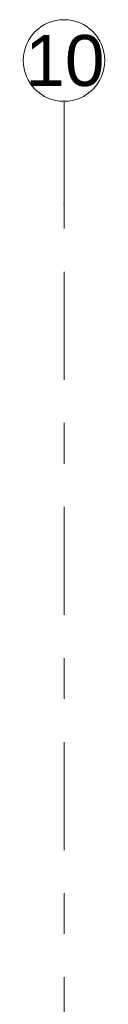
# Model space of a CAD drawing. Header units: metres. Extents: x -3.6 to 84.5, y -11 to 16.8.
# Tile 204 of 256: x 32.83 to 33.03, y 14.392 to 16.805. Entities that reach past the tile are written whole.
import ezdxf

# ---------------------------------------------------------------- set-up
doc = ezdxf.new("R2010")
doc.units = ezdxf.units.M
doc.header["$MEASUREMENT"] = 0
doc.linetypes.add('Strichlinie doppelt', pattern=[0.546806, 0.264583, -0.105833, 0.070556, -0.105833])
doc.layers.add('451 - Universal.Achsen Raster', color=7, linetype='Continuous')
doc.styles.add('ERSTELLTER_STIL_2', font='txt')

msp = doc.modelspace()

# ---------------------------------------------------------------- linework, layer by layer
at = {"layer": '451 - Universal.Achsen Raster', "color": 160, "linetype": 'Strichlinie doppelt', "lineweight": 9, "true_color": 0x3232ff}
for p, q in [((32.93, 16.355), (32.93, 16.605)), ((32.93, -10.585), (32.93, 16.355))]:
    msp.add_line(p, q, dxfattribs=at)
at = {"layer": '451 - Universal.Achsen Raster', "color": 160, "linetype": 'Continuous', "lineweight": 9, "true_color": 0x3232ff}
msp.add_circle((32.93, 16.705), 0.1, dxfattribs=at)
at = {"layer": '451 - Universal.Achsen Raster', "color": 160, "linetype": 'Strichlinie doppelt', "lineweight": 9, "true_color": 0x3232ff}
msp.add_point((32.93, 16.355), dxfattribs=at)
msp.add_point((32.93, 16.355), dxfattribs=at)

# ---------------------------------------------------------------- texts
at = {"layer": '451 - Universal.Achsen Raster', "color": 160, "lineweight": 9, "true_color": 0x3232ff, "insert": (32.8351, 16.7675), "char_height": 0.125, "attachment_point": 1, "style": 'ERSTELLTER_STIL_2'}
msp.add_mtext('\\A1;{\\pql;\\pt0;\\fArial|b0|i0|c0|p38;10}', dxfattribs=at)

doc.saveas('drawing.dxf')
